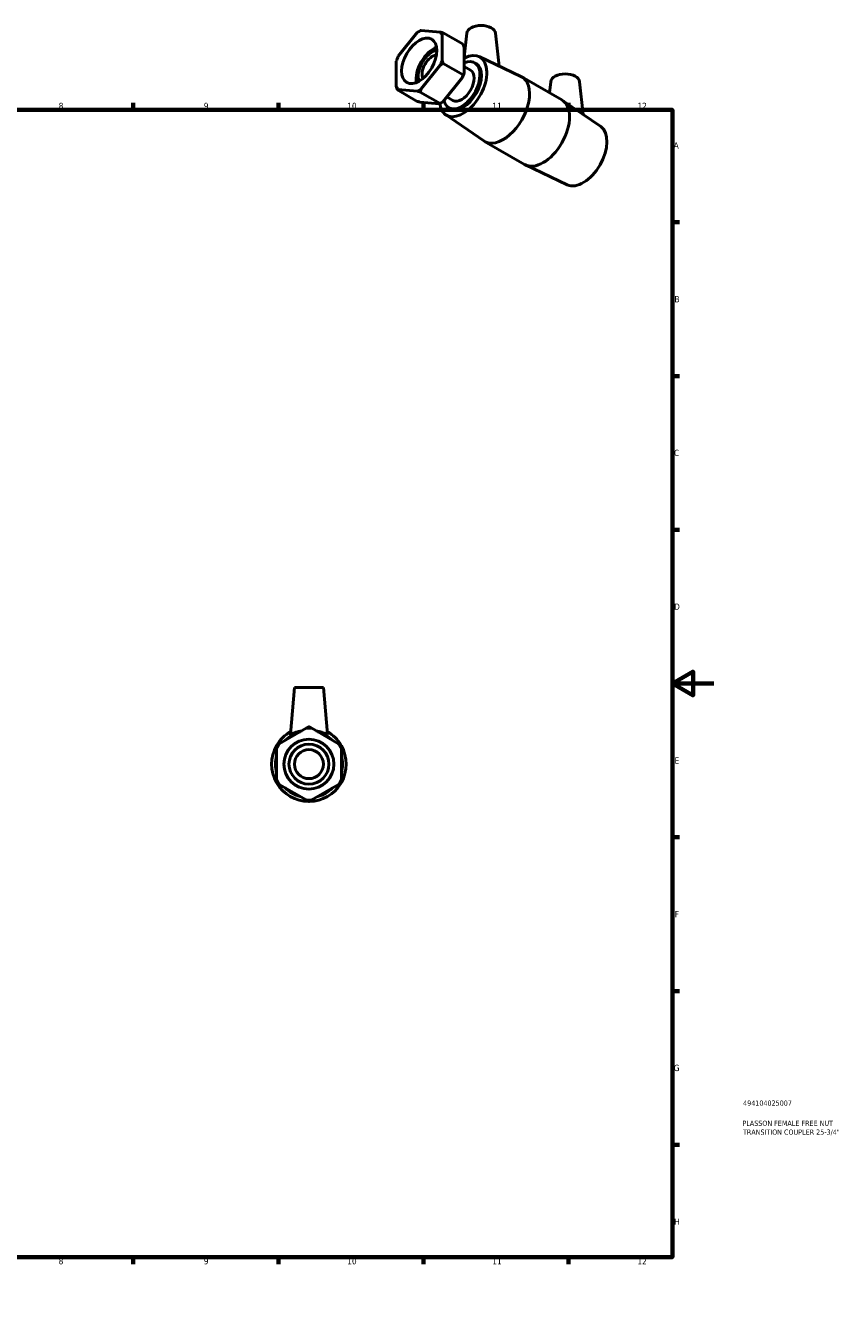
# Model space of a CAD drawing. Header units: millimetres. Extents: x 0 to 903, y -182 to 615.
# Tile 3 of 3: x 509 to 903, y 0 to 615. Entities that reach past the tile are written whole.
import ezdxf

# ---------------------------------------------------------------- set-up
doc = ezdxf.new("R2010")
doc.units = ezdxf.units.MM
for name, color, linetype, lineweight in [('Border (ANSI)', 7, 'Continuous', 70), ('Title (ISO)', 7, 'Continuous', 50), ('Visible (ANSI)', 7, 'Continuous', 50)]:
    doc.layers.add(name, color=color, linetype=linetype, lineweight=lineweight)
doc.styles.add('Note Text (ANSI)', font='tahoma.ttf')
doc.styles.add('Note Text (ISO)', font='tahoma.ttf')

# ---------------------------------------------------------------- blocks, each defined once
blk = doc.blocks.new('Borders Default Border')
at = {"layer": 'Border (ANSI)'}
for p, q in [((70.08, 574), (70.08, 577.45)), ((140.17, 574), (140.17, 577.45)), ((210.25, 574), (210.25, 577.45)), ((280.33, 574), (280.33, 577.45)), ((350.42, 574), (350.42, 577.45)), ((490.58, 574), (490.58, 577.45)), ((560.67, 574), (560.67, 577.45)), ((630.75, 574), (630.75, 577.45)), ((700.83, 574), (700.83, 577.45)), ((770.92, 574), (770.92, 577.45)), ((20, 519.75), (16.55, 519.75)), ((821, 519.75), (824.45, 519.75)), ((20, 445.5), (16.55, 445.5)), ((821, 445.5), (824.45, 445.5)), ((20, 371.25), (16.55, 371.25)), ((821, 371.25), (824.45, 371.25)), ((20, 222.75), (16.55, 222.75)), ((821, 222.75), (824.45, 222.75)), ((20, 148.5), (16.55, 148.5)), ((821, 148.5), (824.45, 148.5)), ((20, 74.25), (16.55, 74.25)), ((821, 74.25), (824.45, 74.25)), ((70.08, 20), (70.08, 16.55)), ((140.17, 20), (140.17, 16.55)), ((210.25, 20), (210.25, 16.55)), ((280.33, 20), (280.33, 16.55)), ((350.42, 20), (350.42, 16.55)), ((490.58, 20), (490.58, 16.55)), ((560.67, 20), (560.67, 16.55)), ((630.75, 20), (630.75, 16.55)), ((700.83, 20), (700.83, 16.55)), ((770.92, 20), (770.92, 16.55))]:
    blk.add_line(p, q, dxfattribs=at)
at = {"layer": 'Border (ANSI)', "flags": 128}
for points in [[(420.5, 594), (420.5, 574), (414.73, 584), (426.27, 584), (420.5, 574)], [(20, 20), (20, 574), (821, 574), (821, 20), (20, 20)], [(0, 297), (20, 297), (10, 302.77), (10, 291.23), (20, 297)], [(841, 297), (821, 297), (831, 302.77), (831, 291.23), (821, 297)], [(420.5, 0), (420.5, 20), (414.73, 10), (426.27, 10), (420.5, 20)]]:
    blk.add_lwpolyline(points, dxfattribs=at)
at = {"layer": 'Border (ANSI)', "attachment_point": 7, "style": 'Note Text (ANSI)'}
for s, insert, char_height in [('1', (34.35, 574.4), 3.05), ('2', (104.2, 574.4), 3.05), ('3', (174.26, 574.34), 3.05), ('4', (244.23, 574.4), 3.05), ('5', (314.48, 574.34), 3.05), ('6', (384.49, 574.34), 3.05), ('7', (454.6, 574.4), 3.05), ('8', (524.63, 574.33), 3.05), ('9', (594.7, 574.34), 3.05), ('10', (663.96, 574.34), 3.048), ('11', (734.04, 574.4), 3.048), ('12', (804.13, 574.4), 3.048), ('A', (16.78, 555.35), 3.05), ('A', (821.63, 555.35), 3.05), ('B', (17.15, 481.1), 3.05), ('B', (821.99, 481.1), 3.05), ('C', (16.95, 406.8), 3.05), ('C', (821.8, 406.8), 3.05), ('D', (16.96, 332.6), 3.05), ('D', (821.81, 332.6), 3.05), ('E', (17.21, 258.35), 3.05), ('E', (822.05, 258.35), 3.05), ('F', (17.29, 184.1), 3.05), ('F', (822.14, 184.1), 3.05), ('G', (16.81, 109.79), 3.05), ('G', (821.66, 109.79), 3.05), ('H', (16.97, 35.6), 3.05), ('H', (821.81, 35.6), 3.05), ('1', (34.35, 16.55), 3.05), ('2', (104.2, 16.55), 3.05), ('3', (174.26, 16.49), 3.05), ('4', (244.23, 16.55), 3.05), ('5', (314.48, 16.49), 3.05), ('6', (384.49, 16.49), 3.05), ('7', (454.6, 16.55), 3.05), ('8', (524.63, 16.48), 3.05), ('9', (594.7, 16.49), 3.05), ('10', (663.96, 16.49), 3.048), ('11', (734.04, 16.55), 3.048), ('12', (804.13, 16.55), 3.048)]:
    blk.add_mtext(s, dxfattribs=dict(at, insert=insert, char_height=char_height))
blk = doc.blocks.new('Title Blocks ISO')
at = {"layer": 'Title (ISO)', "color": 232, "true_color": 0xca0064, "style": 'Note Text (ISO)'}
for tag, p in [('PART_NUMBER_001', (34.16, 73.13)), ('DESCRIPTION_001', (33.84, 63.4)), ('DESCRIPTION_002', (34.09, 59.12))]:
    blk.add_attdef(tag, p, '', height=2.5, dxfattribs=at)

msp = doc.modelspace()

# ---------------------------------------------------------------- linework, layer by layer
at = {"layer": 'Visible (ANSI)'}
for p, q in [((697.794, 611.35), (688.617, 599.94)), ((698.696, 611.912), (699.177, 612.191)), ((708.87, 611.603), (699.693, 612.444)), ((709.82, 597.996), (709.82, 610.248)), ((710.331, 611.221), (719.915, 605.702)), ((721.667, 611.017), (720.426, 599.443)), ((735.641, 611.017), (737.338, 595.188)), ((720.426, 604.14), (720.426, 591.888)), ((687.667, 597.491), (687.667, 585.239)), ((710.331, 596.434), (719.915, 590.915)), ((725.494, 596.763), (726.194, 596.36)), ((727.653, 599.769), (747.836, 590.221)), ((699.693, 584.137), (708.87, 595.547)), ((720.426, 594.998), (723.469, 593.246)), ((719.477, 589.439), (710.3, 578.029)), ((748.267, 589.996), (767.594, 578.866)), ((762.255, 587.644), (761.679, 582.272)), ((776.229, 587.644), (777.93, 571.771)), ((697.762, 578.158), (688.179, 583.677)), ((688.617, 583.884), (697.794, 583.043)), ((708.838, 577.143), (699.255, 582.661)), ((712.124, 580.297), (715.044, 578.616)), ((786.393, 565.943), (768.005, 578.607)), ((708.4, 576.935), (699.223, 577.776)), ((709.397, 577.467), (708.916, 577.188)), ((713.019, 575.098), (713.719, 574.695)), ((711.502, 571.722), (729.891, 559.058)), ((730.302, 558.799), (749.629, 547.669)), ((770.242, 537.896), (750.06, 547.444)), ((638.484, 295.071), (636.512, 272.522)), ((638.484, 295.071), (652.484, 295.071)), ((652.484, 295.071), (654.457, 272.522)), ((644.141, 275.384), (631.163, 267.891)), ((659.806, 267.891), (646.828, 275.384)), ((629.82, 265.564), (629.82, 250.579)), ((661.149, 250.579), (661.149, 265.564)), ((631.163, 248.252), (644.141, 240.759)), ((646.828, 240.759), (659.806, 248.252))]:
    msp.add_line(p, q, dxfattribs=at)
for radius in [12.059, 9.647, 7]:
    msp.add_circle((645.484, 258.071), radius, dxfattribs=at)
for radius, start, end in [(18, 119.510866, 149.512613), (16.2, 105.226497, 134.773503), (17.364, 85.563209, 94.436791), (16.2, 45.226497, 74.773503), (18, 30.487387, 60.489134), (18, 150.487387, 209.512613), (17.364, 145.563209, 154.436791), (17.364, 25.563209, 34.436791), (18, 330.487387, 29.512613), (16.2, 165.226497, 194.773503), (16.2, 345.226497, 14.773503), (17.364, 205.563209, 214.436791), (18, 210.487387, 269.512613), (16.2, 225.226497, 254.773503), (18, 270.487387, 329.512613), (16.2, 285.226497, 314.773503), (17.364, 325.563209, 334.436791), (17.364, 265.563209, 274.436791)]:
    msp.add_arc((645.484, 258.071), radius, start, end, dxfattribs=at)
for centre, major_axis, ratio, start_param, end_param in [((728.654, 610.768), (7, 0), 0.5758617, 0.0616641, 3.0799285), ((698.743, 597.744), (8.665, 15.048), 0.5780931, 0.7060278, 0.8609011), ((698.743, 597.744), (8.665, 15.048), 0.5780931, 5.9420156, 6.0968888), ((705.744, 593.712), (6.018, 10.45), 0.5780931, 0.6180091, 2.5235835), ((705.044, 594.115), (4.814, 8.36), 0.5780931, 0.4512659, 2.6903268), ((698.743, 597.744), (8.665, 15.048), 0.5780931, 1.7532254, 1.9080986), ((705.044, 594.115), (-3.493, -6.066), 0.5780931, 3.4999702, 5.9248078), ((719.957, 585.528), (8.084, 14.039), 0.5780931, 2.5036298, 7.0256228), ((698.743, 597.744), (-8.665, -15.048), 0.5780931, 1.7532254, 1.9080986), ((719.257, 585.931), (6.238, 10.832), 0.5780931, 2.6001657, 6.9339042), ((719.957, 585.528), (6.238, 10.832), 0.5780931, 3.1415927, 6.2831853), ((719.257, 585.931), (4.212, 7.315), 0.5780931, 3.1415927, 6.2831853), ((709.35, 591.636), (8.665, 15.048), 0.5780931, 4.894818, 5.0496913), ((739.284, 574.398), (8.983, 15.599), 0.5780931, 3.0949202, 6.3298578), ((769.242, 587.395), (-7, 0), 0.5758617, 3.2032568, 6.2215212), ((698.743, 597.744), (-8.665, -15.048), 0.5780931, 5.9420156, 6.0968888), ((698.743, 597.744), (-8.665, -15.048), 0.5780931, 0.7060278, 0.8609011), ((709.35, 591.636), (8.665, 15.048), 0.5780931, 3.9289245, 4.0024937), ((758.612, 563.268), (8.983, 15.599), 0.5780931, 3.1415927, 6.2831853), ((777.939, 552.138), (8.084, 14.039), 0.5780931, 3.1882651, 6.2365128)]:
    msp.add_ellipse(centre, major_axis=major_axis, ratio=ratio, start_param=start_param, end_param=end_param, dxfattribs=at)
msp.add_ellipse((698.743, 597.744), major_axis=(6.018, 10.45), ratio=0.5780931, dxfattribs=at)
for points, weights in [([(699.255, 612.236), (699.216, 612.214), (699.177, 612.191)], [1, 1.00004881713, 1.00009266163]), ([(699.693, 612.444), (699.46, 612.353), (699.255, 612.236)], [1, 1.00095849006, 1]), ([(710.331, 611.221), (709.567, 611.427), (708.87, 611.603)], [1, 1.00095849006, 1]), ([(709.82, 610.248), (710.052, 610.735), (710.331, 611.221)], [1, 1.00095849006, 1]), ([(719.915, 605.702), (720.195, 604.894), (720.426, 604.14)], [1, 1.00095849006, 1]), ([(708.87, 595.547), (709.567, 595.992), (710.331, 596.434)], [1, 1.00095849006, 1]), ([(710.331, 596.434), (710.052, 597.242), (709.82, 597.996)], [1, 1.00095849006, 1]), ([(719.915, 590.915), (719.71, 590.151), (719.477, 589.439)], [1, 1.00095849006, 1]), ([(720.426, 591.888), (720.195, 591.401), (719.915, 590.915)], [1, 1.00095849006, 1]), ([(687.667, 585.239), (687.899, 584.485), (688.179, 583.677)], [1, 1.00095849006, 1]), ([(699.255, 582.661), (699.46, 583.425), (699.693, 584.137)], [1, 1.00095849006, 1]), ([(688.179, 583.677), (688.383, 583.793), (688.617, 583.884)], [1, 1.00095849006, 1]), ([(699.223, 577.776), (698.526, 577.952), (697.762, 578.158)], [1, 1.00095849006, 1]), ([(697.794, 583.043), (698.491, 582.867), (699.255, 582.661)], [1, 1.00095849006, 1]), ([(710.3, 578.029), (709.603, 577.584), (708.838, 577.143)], [1, 1.00095849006, 1]), ([(708.838, 577.143), (708.634, 577.026), (708.4, 576.935)], [1, 1.00095849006, 1]), ([(645.484, 276.159), (644.799, 275.764), (644.141, 275.384)], [1, 1.00095849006, 1]), ([(646.828, 275.384), (646.17, 275.764), (645.484, 276.159)], [1, 1.00095849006, 1]), ([(631.163, 267.891), (630.505, 267.511), (629.82, 267.115)], [1, 1.00095849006, 1]), ([(629.82, 267.115), (629.82, 266.324), (629.82, 265.564)], [1, 1.00095849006, 1]), ([(661.149, 267.115), (660.463, 267.511), (659.806, 267.891)], [1, 1.00095849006, 1]), ([(661.149, 265.564), (661.149, 266.324), (661.149, 267.115)], [1, 1.00095849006, 1]), ([(629.82, 250.579), (629.82, 249.819), (629.82, 249.028)], [1, 1.00095849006, 1]), ([(629.82, 249.028), (630.505, 248.632), (631.163, 248.252)], [1, 1.00095849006, 1]), ([(659.806, 248.252), (660.463, 248.632), (661.149, 249.028)], [1, 1.00095849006, 1]), ([(661.149, 249.028), (661.149, 249.819), (661.149, 250.579)], [1, 1.00095849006, 1]), ([(644.141, 240.759), (644.799, 240.379), (645.484, 239.984)], [1, 1.00095849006, 1]), ([(645.484, 239.984), (646.17, 240.379), (646.828, 240.759)], [1, 1.00095849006, 1])]:
    msp.add_rational_spline(points, weights, degree=2, dxfattribs=at)
for points, knots in [([(642.069, 274.188), (641.011, 273.992), (640.046, 273.717), (638.49, 273.192), (637.791, 272.904), (636.823, 272.52), (636.555, 272.436), (636.512, 272.504), (636.511, 272.513), (636.512, 272.523)], [1.665115, 1.665115, 1.665115, 1.665115, 1.9921385, 1.9921385, 2.3233059, 2.3233059, 2.6544733, 2.6544733, 2.6899982, 2.6899982, 2.6899982, 2.6899982]), ([(654.452, 272.498), (654.414, 272.436), (654.146, 272.52), (653.177, 272.904), (652.478, 273.192), (650.922, 273.717), (649.958, 273.992), (648.899, 274.188)], [0, 0, 0, 0, 0.3311674, 0.3311674, 0.66233479, 0.66233479, 0.9893583, 0.9893583, 0.9893583, 0.9893583])]:
    msp.add_open_spline(points, degree=3, knots=knots, dxfattribs=at)
msp.add_open_spline([(654.457, 272.523), (654.458, 272.513), (654.456, 272.504), (654.452, 272.498)], degree=3, dxfattribs=at)

# ---------------------------------------------------------------- block references
msp.add_blockref('Borders Default Border', (0, 0))
msp.add_blockref('Title Blocks ISO', (821, 20)).add_auto_attribs({'PART_NUMBER_001': '494104025007', 'DESCRIPTION_001': 'PLASSON FEMALE FREE NUT', 'DESCRIPTION_002': 'TRANSITION COUPLER 25-3/4"'})

doc.saveas('drawing.dxf')
